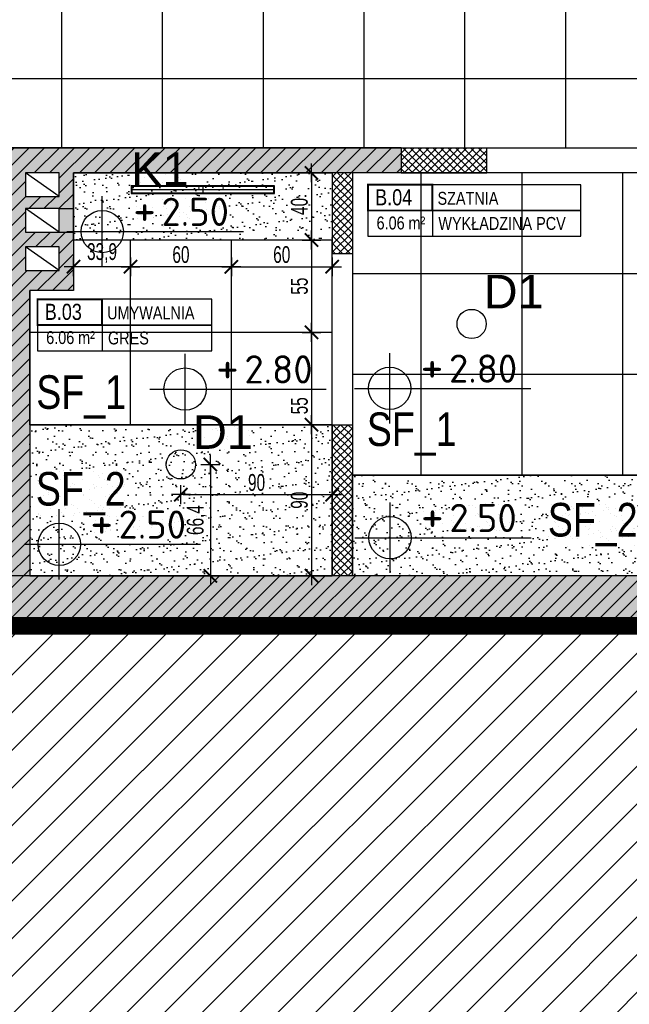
# Model space of a CAD drawing. Header units: millimetres. Extents: x 99331 to 130831, y -7610 to 25890.
# Tile 12 of 101: x 127007 to 127370, y 3534 to 4120. Entities that reach past the tile are written whole.
import ezdxf
from ezdxf.enums import TextEntityAlignment as Align

# ---------------------------------------------------------------- set-up
doc = ezdxf.new("R2010")
doc.units = ezdxf.units.MM
doc.linetypes.add('DASHED', pattern=[0.75, 0.5, -0.25])
doc.layers.get('DEFPOINTS').update_dxf_attribs({"lineweight": 9})
for name, color, linetype in [('_HSA_HATCH_WYPEŁNIENIA_PRZEGRÓD', 205, 'Continuous'), ('_HSA_OPIS', 43, 'Continuous'), ('_HSA_OŚWIETLENIE', 53, 'Continuous'), ('_HSA_SUFITY_HATCH', 161, 'Continuous'), ('_HSA_SUFITY_KOTY', 150, 'Continuous'), ('_HSA_SUFITY_OBRYS', 220, 'Continuous'), ('_HSA_SUFITY_OPISY', 43, 'Continuous'), ('_HSA_SUFITY_PODZIAŁ', 142, 'Continuous'), ('_HSA_WIDOKOWE_CIENKIE', 8, 'Continuous'), ('_HSA_WYM_50', 141, 'Continuous'), ('_HSA_ZAKRES_OPRACOWANIA', 213, 'Continuous'), ('_HSA_ŚCIANY_DZIAŁOWE', 6, 'Continuous'), ('_HSA_ŚCIANY_KONSTRUKCYJNE', 3, 'Continuous'), ('_HSA_ŚCIANY_MUROWANE', 4, 'Continuous')]:
    doc.layers.add(name, color=color, linetype=linetype)
doc.layers.add('_HSA_ZAKRES_OPRACOWANIA_HATCH', color=31, linetype='Continuous', transparency=0.5)
doc.styles.add('Arial', font='Arial.ttf')
doc.styles.add('ARIAL_100', font='Arial.ttf', dxfattribs={"width": 0.8, "height": 20})
doc.styles.add('ARIAL_50', font='Arial Narrow.ttf', dxfattribs={"width": 0.8, "height": 10})
doc.styles.add('ISO', font='ISOCPEUR.TTF')
doc.styles.get("Standard").update_dxf_attribs({"font": 'Arial.ttf'})
doc.dimstyles.new('WYM_WEWN_50', dxfattribs={"dimscale": 0.7, "dimtxt": 10, "dimasz": 2, "dimexe": 10, "dimexo": 0, "dimgap": 3, "dimtad": 1, "dimdec": 1, "dimrnd": 1e-05, "dimtxsty": 'ARIAL_50', "dimblk": 'Wym-03', "dimcen": 0, "dimdle": 10, "dimse1": 1, "dimse2": 1, "dimclrt": 256, "dimazin": 2, "dimtfac": 1, "dimtdec": 1, "dimtix": 1, "dimtmove": 2, "dimatfit": 0, "dimfxl": 1, "dimtolj": 1, "dimtzin": 0, "dimarcsym": 0})
pattern_1 = [(45, (40000, -17000), (-2.24506403, 2.24506403), []), (135, (40000, -17000), (-2.24506403, -2.24506403), [])]
pattern_2 = [(45, (40000, -17000), (-4.49012806, 4.49012806), [])]
pattern_3 = [(37.5, (4439.378, -1292.308), (-0.32000626, 9.78826475), [0, -7.7216, 0, -8.636, 0, -8.255]), (7.5, (4439.378, -1292.308), (8.9904657, 14.336502), [0, -4.1656, 0, -6.9596, 0, -2.667]), (327.5, (4433.13, -1292.308), (15.8198474, 0.0287437), [0, -2.54, 0, -9.144, 0, -11.938]), (317.5, (4433.13, -1292.308), (15.271129, 4.4585865), [0, -1.27, 0, -5.9944, 0, -6.858])]

# ---------------------------------------------------------------- blocks, each defined once
blk = doc.blocks.new('*U96')
blk.add_line((1, 0.4), (1, -0.4))
at = {"const_width": 0.03}
blk.add_lwpolyline([(0, 0), (1, 0), (1, 0.4), (0, 0.4)], close=True, dxfattribs=at)
for points in [[(1, 0), (3.3, 0), (3.3, 0.4), (1, 0.4)], [(0, -0.4), (3.3, -0.4), (3.3, 0), (0, 0)]]:
    blk.add_lwpolyline(points, close=True)
at = {"style": 'Arial', "width": 0.8}
blk.add_attdef('NR', text='', height=0.25, dxfattribs=at).set_placement((0.4, 0.08), align=Align.CENTER)
for tag, p in [('NAZWA', (1.079, 0.089)), ('0000', (0.03, -0.291)), ('WYK', (1.092, -0.301))]:
    blk.add_attdef(tag, p, '', height=0.2, dxfattribs=at)
blk = doc.blocks.new('*U108')
blk.add_line((1, 0.4), (1, -0.4))
at = {"const_width": 0.03}
blk.add_lwpolyline([(0, 0), (1, 0), (1, 0.4), (0, 0.4)], close=True, dxfattribs=at)
for points in [[(1, 0), (2.7, 0), (2.7, 0.4), (1, 0.4)], [(0, -0.4), (2.7, -0.4), (2.7, 0), (0, 0)]]:
    blk.add_lwpolyline(points, close=True)
at = {"style": 'Arial', "width": 0.8}
blk.add_attdef('NR', text='', height=0.25, dxfattribs=at).set_placement((0.4, 0.08), align=Align.CENTER)
for tag, p in [('NAZWA', (1.079, 0.089)), ('0000', (0.03, -0.291)), ('WYK', (1.092, -0.301))]:
    blk.add_attdef(tag, p, '', height=0.2, dxfattribs=at)
blk = doc.blocks.new('kota-rzut')
for p, q in [((0, 0), (0, 1.25)), ((-1.25, 0), (0, 0)), ((0, 0), (5, 0)), ((0, -1.25), (0, 0)), ((0.75, 0), (1.55, 0))]:
    blk.add_line(p, q)
blk.add_circle((0, 0), 0.75)
at = {"style": 'ISO'}
blk.add_attdef('±1', text='', height=1.2, dxfattribs=at).set_placement((1.5, 0.2), align=Align.CENTER)
blk.add_attdef('POZIOM1', (2.1, 0.2), '', height=1, dxfattribs=at)
blk = doc.blocks.new('BDlux_D1')
blk.add_circle((0, 0), 8.7)
at = {"color": 7, "lineweight": 30, "insert": (7.16, 29.25), "char_height": 20, "attachment_point": 1}
blk.add_mtext_dynamic_manual_height_columns('D1', width=105.3716, gutter_width=1, heights=[0], dxfattribs=at)
blk = doc.blocks.new('BDlux_K1')
for p, q in [((0, 1.8), (0, -1.8)), ((-42.2, 0), (42.2, 0))]:
    blk.add_line(p, q)
for points in [[(-42.7, -2.3), (42.7, -2.3), (42.7, 2.3), (-42.7, 2.3)], [(-42.2, -1.8), (42.2, -1.8), (42.2, 1.8), (-42.2, 1.8)]]:
    blk.add_lwpolyline(points, close=True)
at = {"color": 7, "lineweight": 30, "insert": (-42.7, 22.3), "char_height": 20, "attachment_point": 1}
blk.add_mtext_dynamic_manual_height_columns('K1', width=55.3572, gutter_width=1, heights=[0], dxfattribs=at)
blk = doc.blocks.new('Wym-03')
for p, q in [((-4, 0), (4, 0)), ((0, 4), (0, -4))]:
    blk.add_line(p, q)
blk.add_lwpolyline([(-2.83, -2.83, 0.8, 0.8, 0), (2.83, 2.83, 0.05, 0.05, 0)], format="xyseb")
blk = doc.blocks.new('*D295')
at = {"layer": '_HSA_WYM_50', "color": 0, "lineweight": -2, "transparency": 16777216}
blk.add_line((127181.02, 4027.74), (127181.02, 3990.54), dxfattribs=at)
at = {"layer": 'DEFPOINTS', "color": 0, "transparency": 16777216}
for p in [(127193.33, 4029.14), (127181.02, 3989.14), (127193.33, 3989.14)]:
    blk.add_point(p, dxfattribs=at)
at = {"layer": '_HSA_WYM_50', "color": 0, "lineweight": -2, "transparency": 16777216, "xscale": 1.4, "yscale": 1.4, "zscale": 1.4}
for p, rotation in [((127181.02, 4029.14), 90), ((127181.02, 3989.14), 270)]:
    blk.add_blockref('Wym-03', p, dxfattribs=dict(at, rotation=rotation))
at = {"layer": '_HSA_WYM_50', "transparency": 16777216, "insert": (127173.82, 4009.14), "char_height": 10, "attachment_point": 5, "rotation": 90, "style": 'ARIAL_50'}
blk.add_mtext('\\A1;40', dxfattribs=at)
blk = doc.blocks.new('*D296')
at = {"layer": '_HSA_WYM_50', "color": 0, "lineweight": -2, "transparency": 16777216}
blk.add_line((127181.02, 3987.74), (127181.02, 3935.54), dxfattribs=at)
at = {"layer": 'DEFPOINTS', "color": 0, "transparency": 16777216}
for p in [(127193.33, 3989.14), (127181.02, 3934.14), (127193.33, 3934.14)]:
    blk.add_point(p, dxfattribs=at)
at = {"layer": '_HSA_WYM_50', "color": 0, "lineweight": -2, "transparency": 16777216, "xscale": 1.4, "yscale": 1.4, "zscale": 1.4}
for p, rotation in [((127181.02, 3989.14), 90), ((127181.02, 3934.14), 270)]:
    blk.add_blockref('Wym-03', p, dxfattribs=dict(at, rotation=rotation))
at = {"layer": '_HSA_WYM_50', "transparency": 16777216, "insert": (127173.84, 3961.64), "char_height": 10, "attachment_point": 5, "rotation": 90, "style": 'ARIAL_50'}
blk.add_mtext('\\A1;55', dxfattribs=at)
blk = doc.blocks.new('*D297')
at = {"layer": '_HSA_WYM_50', "color": 0, "lineweight": -2, "transparency": 16777216}
blk.add_line((127181.02, 3932.74), (127181.02, 3880.54), dxfattribs=at)
at = {"layer": 'DEFPOINTS', "color": 0, "transparency": 16777216}
for p in [(127193.33, 3934.14), (127181.02, 3879.14), (127193.33, 3879.14)]:
    blk.add_point(p, dxfattribs=at)
at = {"layer": '_HSA_WYM_50', "color": 0, "lineweight": -2, "transparency": 16777216, "xscale": 1.4, "yscale": 1.4, "zscale": 1.4}
for p, rotation in [((127181.02, 3934.14), 90), ((127181.02, 3879.14), 270)]:
    blk.add_blockref('Wym-03', p, dxfattribs=dict(at, rotation=rotation))
at = {"layer": '_HSA_WYM_50', "transparency": 16777216, "insert": (127173.84, 3890.38), "char_height": 10, "attachment_point": 5, "rotation": 90, "style": 'ARIAL_50'}
blk.add_mtext('\\A1;55', dxfattribs=at)
blk = doc.blocks.new('*D298')
at = {"layer": '_HSA_WYM_50', "color": 0, "lineweight": -2, "transparency": 16777216}
blk.add_line((127181.02, 3877.74), (127181.02, 3790.54), dxfattribs=at)
at = {"layer": 'DEFPOINTS', "color": 0, "transparency": 16777216}
for p in [(127193.33, 3879.14), (127181.02, 3789.14), (127193.33, 3789.14)]:
    blk.add_point(p, dxfattribs=at)
at = {"layer": '_HSA_WYM_50', "color": 0, "lineweight": -2, "transparency": 16777216, "xscale": 1.4, "yscale": 1.4, "zscale": 1.4}
for p, rotation in [((127181.02, 3879.14), 90), ((127181.02, 3789.14), 270)]:
    blk.add_blockref('Wym-03', p, dxfattribs=dict(at, rotation=rotation))
at = {"layer": '_HSA_WYM_50', "transparency": 16777216, "insert": (127173.82, 3834.14), "char_height": 10, "attachment_point": 5, "rotation": 90, "style": 'ARIAL_50'}
blk.add_mtext('\\A1;90', dxfattribs=at)
blk = doc.blocks.new('*D299')
at = {"layer": '_HSA_WYM_50', "color": 0, "lineweight": -2, "transparency": 16777216}
blk.add_line((127134.73, 3973.22), (127191.93, 3973.22), dxfattribs=at)
at = {"layer": 'DEFPOINTS', "color": 0, "transparency": 16777216}
for p in [(127133.33, 3989.14), (127193.33, 3989.14), (127193.33, 3973.22)]:
    blk.add_point(p, dxfattribs=at)
at = {"layer": '_HSA_WYM_50', "color": 0, "lineweight": -2, "transparency": 16777216, "xscale": 1.4, "yscale": 1.4, "zscale": 1.4, "rotation": 180}
blk.add_blockref('Wym-03', (127133.33, 3973.22), dxfattribs=at)
at = {"layer": '_HSA_WYM_50', "color": 0, "lineweight": -2, "transparency": 16777216, "xscale": 1.4, "yscale": 1.4, "zscale": 1.4}
blk.add_blockref('Wym-03', (127193.33, 3973.22), dxfattribs=at)
at = {"layer": '_HSA_WYM_50', "transparency": 16777216, "insert": (127163.33, 3980.42), "char_height": 10, "attachment_point": 5, "style": 'ARIAL_50'}
blk.add_mtext('\\A1;60', dxfattribs=at)
blk = doc.blocks.new('*D300')
at = {"layer": '_HSA_WYM_50', "color": 0, "lineweight": -2, "transparency": 16777216}
blk.add_line((127131.93, 3973.22), (127074.73, 3973.22), dxfattribs=at)
at = {"layer": 'DEFPOINTS', "color": 0, "transparency": 16777216}
for p in [(127073.33, 3989.14), (127133.33, 3989.14), (127073.33, 3973.22)]:
    blk.add_point(p, dxfattribs=at)
at = {"layer": '_HSA_WYM_50', "color": 0, "lineweight": -2, "transparency": 16777216, "xscale": 1.4, "yscale": 1.4, "zscale": 1.4}
for p, rotation in [((127073.33, 3973.22), 180.0000000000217), ((127133.33, 3973.22), 2.166267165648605e-11)]:
    blk.add_blockref('Wym-03', p, dxfattribs=dict(at, rotation=rotation))
at = {"layer": '_HSA_WYM_50', "transparency": 16777216, "insert": (127103.33, 3980.42), "char_height": 10, "attachment_point": 5, "style": 'ARIAL_50'}
blk.add_mtext('\\A1;60', dxfattribs=at)
blk = doc.blocks.new('*D301')
at = {"layer": '_HSA_WYM_50', "color": 0, "lineweight": -2, "transparency": 16777216}
blk.add_line((127071.93, 3973.22), (127040.79, 3973.22), dxfattribs=at)
at = {"layer": 'DEFPOINTS', "color": 0, "transparency": 16777216}
for p in [(127039.39, 3989.61), (127073.33, 3989.14), (127039.39, 3973.22)]:
    blk.add_point(p, dxfattribs=at)
at = {"layer": '_HSA_WYM_50', "color": 0, "lineweight": -2, "transparency": 16777216, "xscale": 1.4, "yscale": 1.4, "zscale": 1.4}
for p, rotation in [((127039.39, 3973.22), 180.0000000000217), ((127073.33, 3973.22), 2.166267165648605e-11)]:
    blk.add_blockref('Wym-03', p, dxfattribs=dict(at, rotation=rotation))
at = {"layer": '_HSA_WYM_50', "transparency": 16777216, "insert": (127056.36, 3981.33), "char_height": 10, "attachment_point": 5, "style": 'ARIAL_50'}
blk.add_mtext('\\A1;33,9', dxfattribs=at)
blk = doc.blocks.new('*D302')
at = {"layer": '_HSA_WYM_50', "color": 0, "lineweight": -2, "transparency": 16777216}
blk.add_line((127120.83, 3854.09), (127120.83, 3790.54), dxfattribs=at)
at = {"layer": 'DEFPOINTS', "color": 0, "transparency": 16777216}
for p in [(127103.33, 3855.49), (127103.33, 3789.14), (127120.83, 3789.14)]:
    blk.add_point(p, dxfattribs=at)
at = {"layer": '_HSA_WYM_50', "color": 0, "lineweight": -2, "transparency": 16777216, "xscale": 1.4, "yscale": 1.4, "zscale": 1.4}
for p, rotation in [((127120.83, 3855.49), 90), ((127120.83, 3789.14), 270)]:
    blk.add_blockref('Wym-03', p, dxfattribs=dict(at, rotation=rotation))
at = {"layer": '_HSA_WYM_50', "transparency": 16777216, "insert": (127112.72, 3822.32), "char_height": 10, "attachment_point": 5, "rotation": 90, "style": 'ARIAL_50'}
blk.add_mtext('\\A1;66,4', dxfattribs=at)
blk = doc.blocks.new('*D303')
at = {"layer": '_HSA_WYM_50', "color": 0, "lineweight": -2, "transparency": 16777216}
blk.add_line((127104.73, 3837.47), (127191.93, 3837.47), dxfattribs=at)
at = {"layer": 'DEFPOINTS', "color": 0, "transparency": 16777216}
for p in [(127103.33, 3855.49), (127193.33, 3855.49), (127193.33, 3837.47)]:
    blk.add_point(p, dxfattribs=at)
at = {"layer": '_HSA_WYM_50', "color": 0, "lineweight": -2, "transparency": 16777216, "xscale": 1.4, "yscale": 1.4, "zscale": 1.4, "rotation": 180}
blk.add_blockref('Wym-03', (127103.33, 3837.47), dxfattribs=at)
at = {"layer": '_HSA_WYM_50', "color": 0, "lineweight": -2, "transparency": 16777216, "xscale": 1.4, "yscale": 1.4, "zscale": 1.4}
blk.add_blockref('Wym-03', (127193.33, 3837.47), dxfattribs=at)
at = {"layer": '_HSA_WYM_50', "transparency": 16777216, "insert": (127148.33, 3844.67), "char_height": 10, "attachment_point": 5, "style": 'ARIAL_50'}
blk.add_mtext('\\A1;90', dxfattribs=at)

msp = doc.modelspace()

# ---------------------------------------------------------------- hatches: boundary and pattern name
at = {"layer": '_HSA_HATCH_WYPEŁNIENIA_PRZEGRÓD', "true_color": 0x969696}
h = msp.add_hatch(color=252, dxfattribs=at)
h.paths.add_polyline_path([(126804.33, 4044.14), (126792.33, 4044.14), (126792.33, 4112.41), (126739.33, 4112.41), (126739.33, 4015.53), (126754.33, 4015.53), (126754.33, 4010.53), (126792.33, 4010.53), (126792.33, 4029.14), (126804.33, 4029.14)])
h.paths.add_polyline_path([(127030.86, 4029.14), (127030.86, 4015.14), (127010.86, 4015.14), (127010.86, 4029.14)], flags=16)
h.paths.add_polyline_path([(127030.86, 4007.91), (127030.86, 3993.91), (127010.86, 3993.91), (127010.86, 4007.91)], flags=16)
h.paths.add_polyline_path([(127030.86, 3985.05), (127030.83, 3971.05), (127010.83, 3971.05), (127010.86, 3985.05)], flags=16)
h.paths.add_polyline_path([(127419.33, 3815.14), (127407.33, 3815.14), (127407.33, 3789.14), (127419.33, 3789.14)])
h.paths.add_polyline_path([(126954.33, 4044.14), (126954.33, 4029.14), (126991.33, 4029.14), (126991.33, 3789.14), (127013.33, 3789.14), (127013.33, 3959.1), (127039.39, 3959.1), (127039.39, 4029.14), (127234.39, 4029.14), (127234.39, 4044.14)])
h.paths.add_polyline_path([(127706.81, 3915.14), (127691.81, 3915.14), (127691.81, 3853.14), (127706.81, 3853.14)])
h.paths.add_polyline_path([(127691.81, 4007.14), (127706.81, 4007.14), (127706.81, 4113.14), (127691.81, 4113.14), (127691.81, 4044.14), (127444.33, 4044.14), (127444.33, 4029.14), (127691.81, 4029.14)])
h.paths.add_polyline_path([(127706.81, 3619.14), (127691.81, 3619.14), (127691.81, 3543.14), (127419.33, 3543.14), (127419.33, 3531.14), (127691.81, 3531.14), (127691.81, 3052.14), (127706.81, 3052.14)])
h.paths.add_polyline_path([(127691.81, 3721.14), (127706.81, 3721.14), (127706.81, 3751.14), (127691.81, 3751.14)])
at = {"layer": '_HSA_HATCH_WYPEŁNIENIA_PRZEGRÓD'}
h = msp.add_hatch(dxfattribs=at)
h.set_pattern_fill('ANSI31', color=256, scale=2, style=0)
h.set_pattern_definition(pattern_2)
h.paths.add_polyline_path([(127234.39, 4044.14), (126954.33, 4044.14), (126954.33, 4029.14), (126956.33, 4029.14), (126991.33, 4029.14), (126991.33, 3789.14), (127013.33, 3789.14), (127013.33, 3959.1), (127039.39, 3959.1), (127039.39, 3993.91), (127030.86, 3993.91), (127010.86, 3993.91), (127010.86, 4007.91), (127030.86, 4007.91), (127039.39, 4007.91), (127039.39, 4029.14), (127234.39, 4029.14)])
h.paths.add_polyline_path([(127030.86, 4029.14), (127030.86, 4015.14), (127010.86, 4015.14), (127010.86, 4029.14)], flags=16)
h.paths.add_polyline_path([(127030.86, 3985.05), (127030.86, 3971.05), (127010.86, 3971.05), (127010.86, 3985.05)], flags=16)
h = msp.add_hatch(dxfattribs=at)
h.set_pattern_fill('ANSI37', color=256)
h.set_pattern_definition(pattern_1)
h.paths.add_polyline_path([(127691.81, 3748.14), (127419.33, 3748.14), (127419.33, 3736.14), (127691.81, 3736.14)])
h.paths.add_polyline_path([(127691.81, 3910.14), (127407.33, 3910.14), (127407.33, 3815.14), (127419.33, 3815.14), (127419.33, 3898.14), (127691.81, 3898.14)])
h.paths.add_polyline_path([(127521.33, 4029.14), (127509.33, 4029.14), (127509.33, 3910.14), (127521.33, 3910.14)])
h.paths.add_polyline_path([(127444.33, 4044.14), (127387.33, 4044.14), (127387.33, 4034.14), (127387.33, 4029.14), (127444.33, 4029.14)])
h.paths.add_polyline_path([(127205.33, 3879.14), (127195.33, 3879.14), (127193.33, 3879.14), (127193.33, 3789.14), (127205.33, 3789.14)])
h.paths.add_polyline_path([(127205.33, 4029.14), (127193.33, 4029.14), (127193.33, 3981.14), (127205.33, 3981.14)])
h = msp.add_hatch(dxfattribs=at)
h.set_pattern_fill('ANSI37', color=256)
h.set_pattern_definition(pattern_1)
h.paths.add_polyline_path([(127285.33, 4044.14), (127234.39, 4044.14), (127234.39, 4029.14), (127285.33, 4029.14)])
at = {"layer": '_HSA_HATCH_WYPEŁNIENIA_PRZEGRÓD', "true_color": 0x969696}
h = msp.add_hatch(color=252, dxfattribs=at)
h.paths.add_polyline_path([(127688.81, 2891.42), (127713.81, 2891.42), (127713.81, 2896.42), (127688.81, 2896.42)])
h.paths.add_polyline_path([(127394.33, 3526.14), (127419.33, 3526.14), (127419.33, 3789.14), (126792.33, 3789.14), (126792.33, 3892.53), (126754.33, 3892.53), (126754.33, 3887.53), (126739.33, 3887.53), (126739.33, 3759.14), (126792.33, 3759.14), (126792.33, 3764.14), (127394.33, 3764.14)])
at = {"layer": '_HSA_HATCH_WYPEŁNIENIA_PRZEGRÓD'}
h = msp.add_hatch(dxfattribs=at)
h.set_pattern_fill('ANSI31', color=256, scale=2, style=0)
h.set_pattern_definition(pattern_2)
h.paths.add_polyline_path([(127706.81, 3619.14), (127691.81, 3619.14), (127691.81, 3543.14), (127419.33, 3543.14), (127419.33, 3789.14), (126792.33, 3789.14), (126792.33, 3892.53), (126754.33, 3892.53), (126754.33, 3759.14), (126792.33, 3759.14), (126792.33, 3764.14), (127394.33, 3764.14), (127394.33, 3526.14), (127419.33, 3526.14), (127419.33, 3531.14), (127691.81, 3531.14), (127691.81, 3052.14), (127706.81, 3052.14)])
at = {"layer": '_HSA_SUFITY_HATCH'}
h = msp.add_hatch(dxfattribs=at)
h.set_pattern_fill('AR-SAND', color=256, scale=0.2)
h.set_pattern_definition(pattern_3)
h.paths.add_polyline_path([(127193.33, 3989.14), (127039.39, 3989.14), (127039.39, 4029.14), (127193.33, 4029.14)])
h = msp.add_hatch(dxfattribs=at)
h.set_pattern_fill('AR-SAND', color=256, scale=0.2)
h.set_pattern_definition(pattern_3)
h.paths.add_polyline_path([(127193.33, 3879.14), (127013.33, 3879.14), (127013.33, 3789.14), (127193.33, 3789.14)])
h = msp.add_hatch(dxfattribs=at)
h.set_pattern_fill('AR-SAND', color=256, scale=0.2)
h.set_pattern_definition([(37.5, (4439.378, -1292.308), (-0.32000626, 9.78826475), [0, -7.7216, 0, -8.636, 0, -8.255]), (7.5, (4439.378, -1292.308), (8.9904657, 14.336502), [0, -4.1656, 0, -6.9596, 0, -2.667]), (327.5, (4433.13, -1292.308), (15.8198474, 0.0287437), [0, -2.54, 0, -9.144, 0, -11.938]), (317.5, (4433.13, -1292.308), (15.271129, 4.4585865), [0, -1.27, 0, -5.9944, 0, -6.858])])
h.paths.add_polyline_path([(127205.33, 3849.14), (127407.33, 3849.14), (127407.33, 3789.14), (127205.33, 3789.14)])
at = {"layer": '_HSA_SUFITY_PODZIAŁ', "transparency": 33554687}
h = msp.add_hatch(dxfattribs=at)
h.set_pattern_fill('_USER', color=256, scale=60, angle=90, pattern_type=0)
h.set_pattern_definition([(90, (126792.325, 4207.33), (-60, 4e-15), [])])
h.paths.add_polyline_path([(127691.81, 4366.53), (127374.81, 4366.53), (127374.81, 4370.53), (126792.33, 4370.53), (126792.33, 4044.14), (127691.81, 4044.14)])
h = msp.add_hatch(dxfattribs=at)
h.set_pattern_fill('_USER', color=256, scale=120, pattern_type=0)
h.set_pattern_definition([(0, (127691.81, 4205.33), (0, 120), [])])
h.paths.add_polyline_path([(127691.81, 4366.53), (127374.81, 4366.53), (127374.81, 4370.53), (126792.33, 4370.53), (126792.33, 4044.14), (127691.81, 4044.14)])
at = {"layer": '_HSA_SUFITY_PODZIAŁ', "linetype": 'Continuous'}
h = msp.add_hatch(dxfattribs=at)
h.set_pattern_fill('_USER', color=256, scale=60, double=1, pattern_type=0)
h.set_pattern_definition([(0, (127306.325, 3909.14), (0, 60), []), (90, (127306.325, 3909.14), (-60, 4e-15), [])])
h.paths.add_polyline_path([(127205.33, 3849.14), (127407.33, 3849.14), (127407.33, 4029.14), (127205.33, 4029.14)])
h = msp.add_hatch(dxfattribs=at)
h.set_pattern_fill('_USER', color=256, scale=60, double=1, pattern_type=0)
h.set_pattern_definition([(0, (127193.325, 3934.14), (0, 60), []), (90, (127193.325, 3934.14), (-60, 4e-15), [])])
h.paths.add_polyline_path([(127193.33, 3989.14), (127039.39, 3989.14), (127039.39, 3959.1), (127013.33, 3959.1), (127013.33, 3879.14), (127193.33, 3879.14)])
at = {"layer": '_HSA_ZAKRES_OPRACOWANIA_HATCH', "linetype": 'Continuous', "lineweight": 0}
h = msp.add_hatch(dxfattribs=at)
h.set_pattern_fill('ANSI31', color=256, scale=5, style=0)
h.set_pattern_definition([(45, (3403.783, -17000), (-11.2253202, 11.2253202), [])])
h.paths.add_polyline_path([(128358.19, 4738.73), (126601.39, 4738.73), (126601.39, 4360.53), (126749.33, 4360.53), (126749.33, 4395.53), (126784.33, 4395.53), (126784.33, 4411.25), (126844.33, 4411.25), (126844.33, 4402.53), (127686.81, 4402.53), (127686.81, 4701.88), (128358.19, 4701.88)])
h.paths.add_polyline_path([(126739.33, 2854.57), (128358.19, 2854.57), (128358.19, 2891.42), (127683.81, 2891.42), (127683.81, 3057.14), (127686.81, 3526.14), (127389.33, 3526.14), (127389.33, 3759.14), (126739.33, 3759.14)])

# ---------------------------------------------------------------- linework, layer by layer
at = {"layer": '_HSA_SUFITY_OBRYS'}
for points in [[(127691.81, 4366.53), (127374.81, 4366.53), (127374.81, 4370.53), (126792.33, 4370.53), (126792.33, 4044.14), (127691.81, 4044.14)], [(127193.33, 3989.14), (127039.39, 3989.14), (127039.39, 4029.14), (127193.33, 4029.14)], [(127205.33, 3849.14), (127407.33, 3849.14), (127407.33, 4029.14), (127205.33, 4029.14)], [(127193.33, 3989.14), (127039.39, 3989.14), (127039.39, 3959.1), (127013.33, 3959.1), (127013.33, 3879.14), (127193.33, 3879.14)], [(127193.33, 3879.14), (127013.33, 3879.14), (127013.33, 3789.14), (127193.33, 3789.14)], [(127205.33, 3849.14), (127407.33, 3849.14), (127407.33, 3789.14), (127205.33, 3789.14)]]:
    msp.add_lwpolyline(points, close=True, dxfattribs=at)
at = {"layer": '_HSA_WIDOKOWE_CIENKIE'}
msp.add_line((127039.39, 4007.91), (127039.39, 3993.91), dxfattribs=at)
at = {"layer": '_HSA_ZAKRES_OPRACOWANIA', "linetype": 'DASHED', "ltscale": 60, "const_width": 10}
msp.add_lwpolyline([(128440.02, 2891.42), (127683.81, 2891.42), (127683.81, 3057.14), (127686.81, 3057.14), (127686.81, 3526.14), (127389.33, 3526.14), (127389.33, 3759.14), (126601.39, 3759.14)], dxfattribs=at)
at = {"layer": '_HSA_ŚCIANY_DZIAŁOWE'}
for p, q in [((127234.39, 4044.14), (126954.33, 4044.14)), ((127030.86, 4015.14), (127010.86, 4029.14)), ((127234.39, 4029.14), (127039.39, 4029.14)), ((127039.39, 4029.14), (127039.39, 4007.91)), ((127030.86, 3993.91), (127010.86, 4007.91)), ((127039.39, 3993.91), (127039.39, 3959.1)), ((127030.86, 3971.05), (127010.86, 3985.05)), ((127013.33, 3959.1), (127013.33, 3789.14)), ((127039.39, 3959.1), (127013.33, 3959.1))]:
    msp.add_line(p, q, dxfattribs=at)
for points in [[(127234.39, 4044.14), (127234.39, 4029.14)], [(127030.86, 4007.91), (127039.39, 4007.91)], [(127030.86, 3993.91), (127039.39, 3993.91)]]:
    msp.add_lwpolyline(points, dxfattribs=at)
for points in [[(127010.86, 4015.14), (127030.86, 4015.14), (127030.86, 4029.14), (127010.86, 4029.14)], [(127010.86, 3993.91), (127030.86, 3993.91), (127030.86, 4007.91), (127010.86, 4007.91)], [(127010.86, 3971.05), (127030.86, 3971.05), (127030.86, 3985.05), (127010.86, 3985.05)]]:
    msp.add_lwpolyline(points, close=True, dxfattribs=at)
at = {"layer": '_HSA_ŚCIANY_KONSTRUKCYJNE'}
for p, q in [((127234.39, 4044.14), (127285.33, 4044.14)), ((127193.33, 4029.14), (127193.33, 3981.14)), ((127205.33, 4029.14), (127205.33, 3981.14)), ((127234.39, 4029.14), (127285.33, 4029.14)), ((127193.33, 3879.14), (127193.33, 3789.14)), ((127205.33, 3879.14), (127205.33, 3789.14))]:
    msp.add_line(p, q, dxfattribs=at)
for points in [[(127285.33, 4029.14), (127285.33, 4044.14)], [(127193.33, 3981.14), (127205.33, 3981.14)], [(127193.33, 3879.14), (127205.33, 3879.14)]]:
    msp.add_lwpolyline(points, dxfattribs=at)
at = {"layer": '_HSA_ŚCIANY_MUROWANE'}
for p, q in [((127419.33, 3789.14), (126792.33, 3789.14)), ((127394.33, 3764.14), (126792.33, 3764.14))]:
    msp.add_line(p, q, dxfattribs=at)

# ---------------------------------------------------------------- block references
at = {"layer": '_HSA_OPIS'}
ref = msp.add_blockref('*U96', (127214.58, 4006.73), dxfattribs=dict(at, xscale=38.4, yscale=38.4, zscale=38.4))
ref.add_attrib('NR', 'B.04', dxfattribs={"layer": '0', "height": 9.6, "style": 'Arial', "width": 0.8}).set_placement((127229.94, 4009.8), align=Align.CENTER)
ref.add_attrib('NAZWA', 'SZATNIA', (127256.02, 4010.13), dxfattribs={"layer": '0', "height": 7.68, "style": 'Arial', "width": 0.8})
ref.add_attrib('POW', '6.06', dxfattribs={"layer": '0', "height": 7.68, "style": 'Arial', "width": 0.8}).set_placement((127236.45, 3995.43), align=Align.RIGHT)
ref.add_attrib('M2', 'm²', dxfattribs={"layer": '0', "height": 7.68, "style": 'Arial', "width": 0.8}).set_placement((127248.74, 3995.43), align=Align.RIGHT)
ref.add_attrib('WYK', 'WYKŁADZINA PCV', (127256.52, 3995.18), dxfattribs={"layer": '0', "height": 7.68, "style": 'Arial', "width": 0.8})
ref = msp.add_blockref('*U108', (127017.98, 3938.49), dxfattribs=dict(at, xscale=38.4, yscale=38.4, zscale=38.4))
ref.add_attrib('NR', 'B.03', dxfattribs={"layer": '0', "height": 9.6, "style": 'Arial', "width": 0.8}).set_placement((127033.34, 3941.56), align=Align.CENTER)
ref.add_attrib('NAZWA', 'UMYWALNIA', (127059.42, 3941.9), dxfattribs={"layer": '0', "height": 7.68, "style": 'Arial', "width": 0.8})
ref.add_attrib('POW', '6.06', dxfattribs={"layer": '0', "height": 7.68, "style": 'Arial', "width": 0.8}).set_placement((127039.85, 3927.19), align=Align.RIGHT)
ref.add_attrib('M2', 'm²', dxfattribs={"layer": '0', "height": 7.68, "style": 'Arial', "width": 0.8}).set_placement((127052.14, 3927.19), align=Align.RIGHT)
ref.add_attrib('WYK', 'GRES', (127059.92, 3926.94), dxfattribs={"layer": '0', "height": 7.68, "style": 'Arial', "width": 0.8})
at = {"layer": '_HSA_OŚWIETLENIE'}
for name, p in [('BDlux_K1', (127116.36, 4019.14)), ('BDlux_D1', (127276.33, 3939.14)), ('BDlux_D1', (127103.33, 3855.49))]:
    msp.add_blockref(name, p, dxfattribs=at)
at = {"layer": '_HSA_SUFITY_KOTY', "xscale": 16.8, "yscale": 16.8, "zscale": 16.8}
for p, values in [((127056.47, 3994.16), {'±1': '+', 'POZIOM1': '2.50'}), ((127105.81, 3900.32), {'±1': '+', 'POZIOM1': '2.80'}), ((127227.56, 3900.78), {'±1': '+', 'POZIOM1': '2.80'}), ((127227.76, 3811.82), {'±1': '+', 'POZIOM1': '2.50'}), ((127030.94, 3807.88), {'±1': '+', 'POZIOM1': '2.50'})]:
    msp.add_blockref('kota-rzut', p, dxfattribs=at).add_auto_attribs(values)

# ---------------------------------------------------------------- texts
at = {"layer": '_HSA_SUFITY_OPISY', "char_height": 20, "attachment_point": 1, "style": 'ARIAL_100'}
for s, insert in [('SF_1', (127017.24, 3908.58)), ('SF_1', (127213.96, 3886.44)), ('SF_2', (127017, 3850.96)), ('SF_2', (127321.66, 3832.53))]:
    msp.add_mtext(s, dxfattribs=dict(at, insert=insert))

# ---------------------------------------------------------------- dimensions: what is measured, and where the dimension line sits
at = {"layer": '_HSA_WYM_50'}
for p1, p2, distance, picture, middle in [((127193.33, 4029.14), (127193.33, 3989.14), -12.3, '*D295', (127173.82, 4009.14)), ((127133.33, 3989.14), (127193.33, 3989.14), -15.92, '*D299', (127163.33, 3980.42)), ((127103.3255, 3855.4921), (127103.3255, 3789.1391), 17.504, '*D302', (127112.7199, 3822.3156)), ((127103.33, 3855.49), (127193.33, 3855.49), -18.03, '*D303', (127148.33, 3844.67))]:
    dim = msp.add_aligned_dim(p1=p1, p2=p2, distance=distance, dimstyle='WYM_WEWN_50', dxfattribs=at)
    dim.commit()
    dim.dimension.update_dxf_attribs({"geometry": picture, "text_midpoint": middle})
for base, p1, p2, angle, picture, middle in [((127181.02, 3934.14), (127193.33, 3989.14), (127193.33, 3934.14), 90, '*D296', (127173.84, 3961.64)), ((127039.39, 3973.22), (127073.33, 3989.14), (127039.39, 3989.61), 180, '*D301', (127056.36, 3981.33)), ((127073.33, 3973.22), (127133.33, 3989.14), (127073.33, 3989.14), 180, '*D300', (127103.33, 3980.42)), ((127181.02, 3789.14), (127193.33, 3879.14), (127193.33, 3789.14), 90, '*D298', (127173.82, 3834.14))]:
    dim = msp.add_linear_dim(base=base, p1=p1, p2=p2, angle=angle, dimstyle='WYM_WEWN_50', dxfattribs=at)
    dim.commit()
    dim.dimension.update_dxf_attribs({"geometry": picture, "text_midpoint": middle})
dim = msp.add_linear_dim(base=(127181.02, 3879.14), p1=(127193.33, 3934.14), p2=(127193.33, 3879.14), angle=90, dimstyle='WYM_WEWN_50', dxfattribs=at)
dim.commit()
dim.dimension.update_dxf_attribs({"geometry": '*D297', "text_midpoint": (127173.84, 3890.38), "dimtype": 160})

doc.saveas('drawing.dxf')
